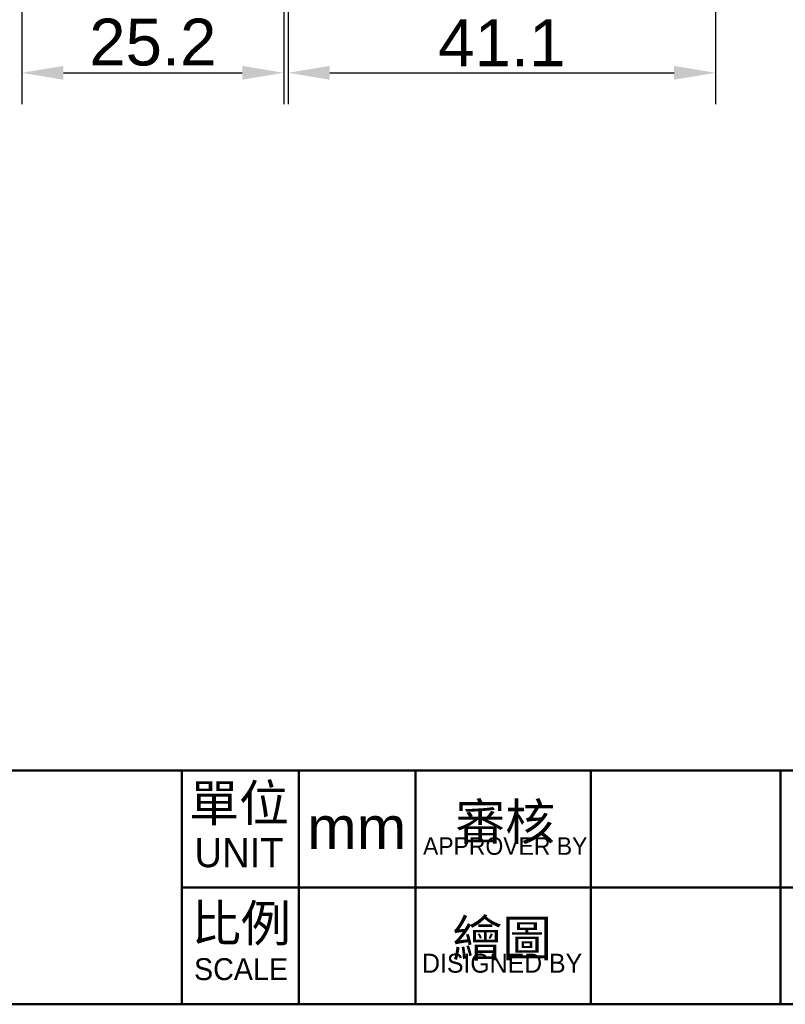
# Model space of a CAD drawing. Header units: millimetres. Extents: x 3192 to 3592, y 771 to 1052.
# Tile 2 of 5: x 3401 to 3474, y 771 to 866. Entities that reach past the tile are written whole.
import ezdxf

# ---------------------------------------------------------------- set-up
doc = ezdxf.new("R2010")
doc.units = ezdxf.units.MM
doc.layers.add('圖框', color=7, linetype='Continuous', lineweight=50)
doc.layers.add('標註2', color=3, linetype='Continuous', lineweight=13)
doc.styles.get("Standard").update_dxf_attribs({"font": 'arial.ttf'})
doc.styles.add('預設-ISO', font='arial.ttf')
doc.dimstyles.new('yuetai', dxfattribs={"dimtxt": 4.5, "dimasz": 4, "dimexe": 3, "dimexo": 2, "dimtad": 1, "dimdsep": 46, "dimtxsty": 'Standard', "dimcen": 0, "dimadec": 0, "dimazin": 0, "dimtfac": 1, "dimtmove": 0, "dimatfit": 3, "dimfxl": 1, "dimarcsym": 0})

# ---------------------------------------------------------------- blocks, each defined once
blk = doc.blocks.new('標題欄框 下標註')
at = {"layer": '圖框'}
for p, q in [((162.283, 89.91), (162.283, 73.91)), ((170.283, 89.91), (170.283, 73.91)), ((178.283, 89.91), (178.283, 73.91)), ((190.283, 89.91), (190.283, 73.91)), ((203.283, 89.91), (203.283, 73.91)), ((162.283, 81.91), (287.283, 81.91))]:
    blk.add_line(p, q, dxfattribs=at)
for points in [[(2.283, 89.91), (287.283, 89.91), (287.283, 273.91), (2.283, 273.91)], [(287.283, 89.91), (2.283, 89.91), (2.283, 73.91), (287.283, 73.91)]]:
    blk.add_lwpolyline(points, close=True, dxfattribs=at)
at = {"layer": '圖框', "color": 7, "char_height": 3.5, "attachment_point": 5, "style": '預設-ISO'}
for s, insert, width, line_spacing_factor in [('\\f新細明體|b0|i0;\\H2.5000;單位\\P\\f新細明體|b0|i0;\\H2.0000;UNIT', (166.199, 86.103), 7.88691, 0.875), ('\\pxsa0.25,qc;{\\fPMingLiU|b0|i0|c136|p18;\\H0.71429x;審核\\H0.8x;\\P\\pq*;\\fPMingLiU|b0|i0|c0|p18;\\H0.6x;APPROVER BY}', (184.422, 85.891), 11.81677, 0.554526), ('\\f新細明體|b0|i0;\\H2.5000;比例\\P\\f新細明體|b0|i0;\\H1.5000;SCALE', (166.332, 78.13), 8.10918, 0.875), ('\\pxsa0.25;{\\fPMingLiU|b0|i0|c136|p18;\\H0.71429x;繪圖\\H0.8x;\\P\\ps*;\\fPMingLiU|b0|i0|c0|p18;\\H0.65x;DISIGNED BY}', (184.21, 77.87), 11.79302, 0.554526)]:
    blk.add_mtext(s, dxfattribs=dict(at, insert=insert, width=width, line_spacing_factor=line_spacing_factor))
blk = doc.blocks.new('*D9')
at = {"layer": 'Defpoints', "color": 0, "transparency": 16777216}
for p in [(3426.66, 892.384), (3467.76, 892.384), (3467.76, 860.543)]:
    blk.add_point(p, dxfattribs=at)
at = {"layer": '標註2', "color": 0, "lineweight": -2, "transparency": 16777216}
for p, q in [((3426.66, 890.384), (3426.66, 857.543)), ((3467.76, 890.384), (3467.76, 857.543)), ((3430.66, 860.543), (3463.76, 860.543))]:
    blk.add_line(p, q, dxfattribs=at)
at = {"layer": '標註2', "color": 0, "transparency": 16777216}
for points in [[(3430.66, 861.21), (3430.66, 859.877), (3426.66, 860.543)], [(3463.76, 861.21), (3463.76, 859.877), (3467.76, 860.543)]]:
    blk.add_solid(points, dxfattribs=at)
at = {"layer": '標註2', "color": 0, "transparency": 16777216, "insert": (3447.21, 863.427), "char_height": 4.5, "attachment_point": 5}
blk.add_mtext('41.1', dxfattribs=at)
blk = doc.blocks.new('*D12')
at = {"layer": 'Defpoints', "color": 0, "transparency": 16777216}
for p in [(3401.06, 892.384), (3426.26, 892.384), (3426.26, 860.543)]:
    blk.add_point(p, dxfattribs=at)
at = {"layer": '標註2', "color": 0, "lineweight": -2, "transparency": 16777216}
for p, q in [((3401.06, 890.384), (3401.06, 857.543)), ((3426.26, 890.384), (3426.26, 857.543)), ((3405.06, 860.543), (3422.26, 860.543))]:
    blk.add_line(p, q, dxfattribs=at)
at = {"layer": '標註2', "color": 0, "transparency": 16777216}
for points in [[(3405.06, 861.21), (3405.06, 859.877), (3401.06, 860.543)], [(3422.26, 861.21), (3422.26, 859.877), (3426.26, 860.543)]]:
    blk.add_solid(points, dxfattribs=at)
at = {"layer": '標註2', "color": 0, "transparency": 16777216, "insert": (3413.66, 863.466), "char_height": 4.5, "attachment_point": 5}
blk.add_mtext('25.2', dxfattribs=at)

msp = doc.modelspace()

# ---------------------------------------------------------------- block references
at = {"layer": '圖框', "xscale": 1.403916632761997, "yscale": 1.403916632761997, "zscale": 1.403916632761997}
msp.add_blockref('標題欄框 下標註', (3188.62, 667.248), dxfattribs=at)

# ---------------------------------------------------------------- texts
at = {"layer": '圖框', "insert": (3433.26, 787.984), "char_height": 4.0932, "width": 11.15635, "attachment_point": 5, "style": '預設-ISO'}
msp.add_mtext('mm', dxfattribs=at)

# ---------------------------------------------------------------- dimensions: what is measured, and where the dimension line sits
at = {"layer": '標註2'}
for base, p1, p2, picture, middle in [((3426.26, 860.543), (3401.06, 892.384), (3426.26, 892.384), '*D12', (3413.66, 863.466)), ((3467.76, 860.543), (3426.66, 892.384), (3467.76, 892.384), '*D9', (3447.21, 863.427))]:
    dim = msp.add_linear_dim(base=base, p1=p1, p2=p2, dimstyle='yuetai', dxfattribs=at)
    dim.commit()
    dim.dimension.update_dxf_attribs({"geometry": picture, "text_midpoint": middle})

doc.saveas('drawing.dxf')
